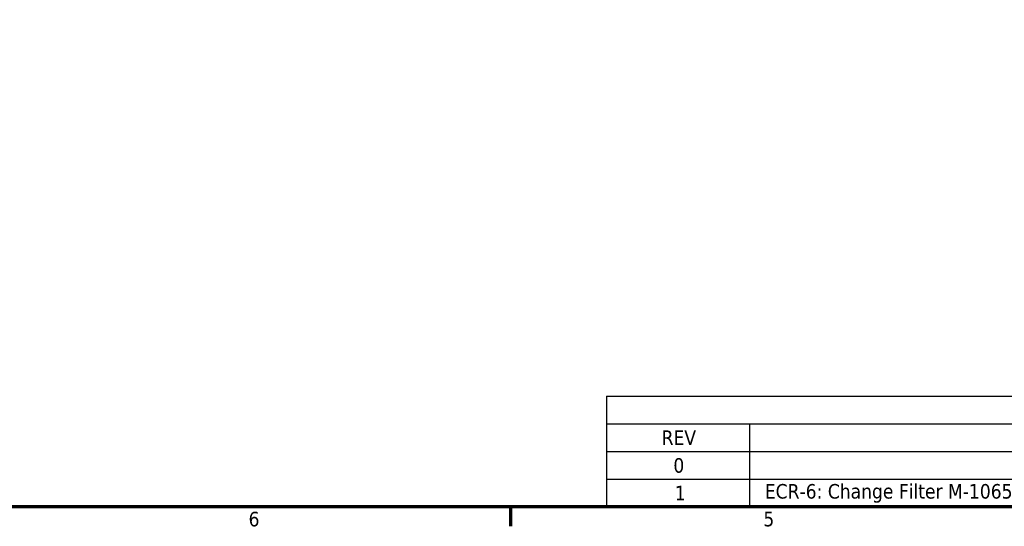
# Model space of a CAD drawing. Header units: inches. Extents: x 0.1 to 33.9, y 0.6 to 21.4.
# Tile 5 of 256: x 8.7 to 16.8, y 0.8 to 5. Entities that reach past the tile are written whole.
import ezdxf

# ---------------------------------------------------------------- set-up
doc = ezdxf.new("R2010")
doc.units = ezdxf.units.IN
doc.header["$MEASUREMENT"] = 0
doc.layers.add('Border (ANSI)', color=7, linetype='Continuous', lineweight=70)
doc.layers.add('Symbol (ANSI)', color=7, linetype='Continuous', lineweight=25)
doc.styles.add('Note Text (ANSI)', font='tahoma.ttf')

# ---------------------------------------------------------------- blocks, each defined once
blk = doc.blocks.new('Borders Default Border')
at = {"layer": 'Border (ANSI)'}
blk.add_line((12.75, 1), (12.75, 0.84), dxfattribs=at)
at = {"layer": 'Border (ANSI)', "flags": 128}
blk.add_lwpolyline([(0.5, 1), (0.5, 21), (33.5, 21), (33.5, 1), (0.5, 1)], dxfattribs=at)
at = {"layer": 'Border (ANSI)', "char_height": 0.12, "attachment_point": 7, "style": 'Note Text (ANSI)'}
for s, insert in [('6', (10.5867, 0.8375)), ('5', (14.8399, 0.8375))]:
    blk.add_mtext(s, dxfattribs=dict(at, insert=insert))
blk = doc.blocks.new('REVISION HISTORY')
at = {"layer": 'Symbol (ANSI)'}
for p, q in [((13.5443, 1.9144), (23.25, 1.9144)), ((13.5443, 1.9144), (13.5443, 1.6858)), ((13.5443, 1.6858), (23.25, 1.6858)), ((13.5443, 1.6858), (13.5443, 1.4572)), ((14.7254, 1.6858), (14.7254, 1.4572)), ((13.5443, 1.4572), (23.25, 1.4572)), ((13.5443, 1.4572), (13.5443, 1)), ((14.7254, 1.4572), (14.7254, 1)), ((13.5443, 1.2286), (23.25, 1.2286)), ((13.5443, 1), (23.25, 1))]:
    blk.add_line(p, q, dxfattribs=at)
at = {"layer": 'Symbol (ANSI)', "char_height": 0.12, "attachment_point": 7, "style": 'Note Text (ANSI)'}
for s, insert in [('REV', (13.9994, 1.5115)), ('0', (14.0965, 1.2804)), ('1', (14.1078, 1.0541)), ('ECR-6: Change Filter M-1065 to M-139. Replace M-74 with M-73. Remove M-410.', (14.8523, 1.0346))]:
    blk.add_mtext(s, dxfattribs=dict(at, insert=insert))

msp = doc.modelspace()

# ---------------------------------------------------------------- block references
msp.add_blockref('Borders Default Border', (0, 0))
at = {"layer": 'Symbol (ANSI)'}
msp.add_blockref('REVISION HISTORY', (0, 0), dxfattribs=at)

doc.saveas('drawing.dxf')
